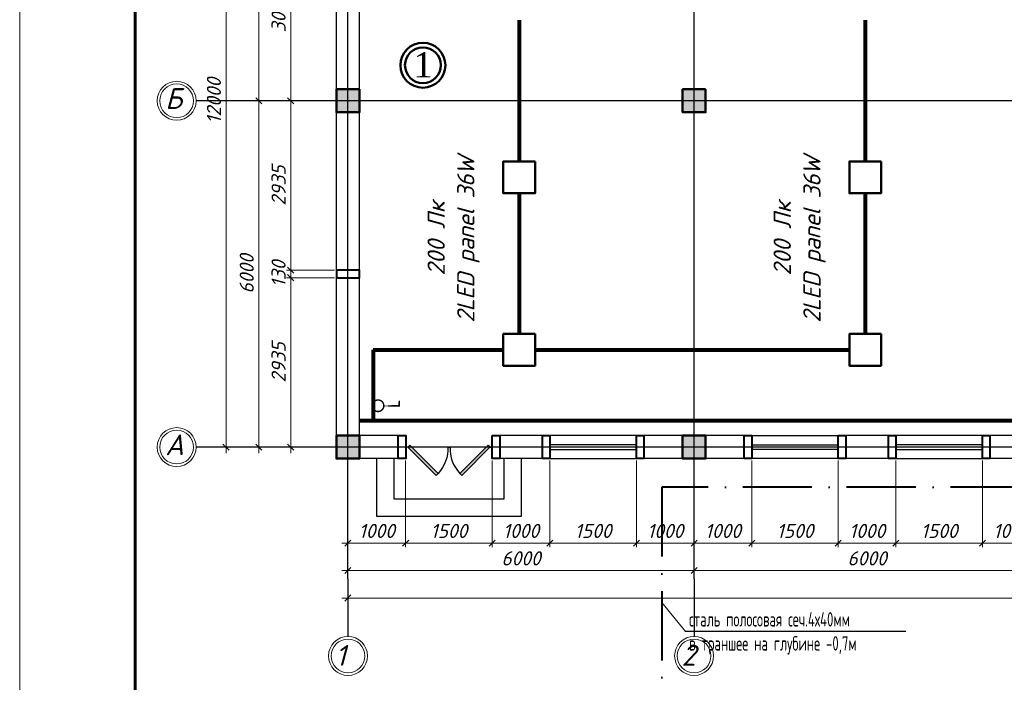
# Model space of a CAD drawing. Header units: millimetres. Extents: x 46223 to 365386, y 255195 to 690246.
# Tile 6 of 12: x 69373 to 86443, y 277208 to 288687. Entities that reach past the tile are written whole.
import ezdxf
from ezdxf.enums import TextEntityAlignment as Align

# ---------------------------------------------------------------- set-up
doc = ezdxf.new("R2010")
doc.units = ezdxf.units.MM
doc.linetypes.add('ACAD_ISO04W100', pattern=[30, 24, -3, 0, -3])
doc.linetypes.add('ACAD_ISO10W100', pattern=[18, 12, -3, 0, -3])
doc.layers.add('kolonn', color=7, linetype='Continuous')
doc.layers.add('os', color=3, linetype='Continuous')
for name, color, linetype, lineweight in [('Стена', 7, 'Continuous', 30), ('текст', 7, 'Continuous', 25), ('Фундамент', 133, 'Continuous', 50), ('Электрика', 1, 'Continuous', 50), ('ЭЛЕКТРООСВЕЩЕНИЕ', 7, 'Continuous', 50), ('ЭТО', 7, 'Continuous', 50)]:
    doc.layers.add(name, color=color, linetype=linetype, lineweight=lineweight)
doc.layers.add('ЭТО ОСвещение', color=255, linetype='Continuous', lineweight=30, plot=False)
doc.styles.add('GOST', font='isocpeur.ttf', dxfattribs={"oblique": 15})
doc.styles.add('GOST 2.304', font='CS_Gost2304.shx', dxfattribs={"oblique": 15})
doc.styles.add('ISOCPEUR', font='isocpeui.ttf')
doc.styles.add('RomanS', font='times.ttf')
doc.styles.add('SPDS', font='spds.shx', dxfattribs={"width": 0.8, "height": 250})
doc.styles.get("Standard").update_dxf_attribs({"font": 'isocpeui.ttf'})
doc.styles.add('ЭТООЖКИ ТОТОШКИ', font='isocpeur.ttf')
doc.dimstyles.new('SHOH 100', dxfattribs={"dimscale": 0.7, "dimtxt": 350, "dimasz": 150, "dimexe": 100, "dimexo": 50, "dimgap": 125, "dimtad": 1, "dimdec": 0, "dimtxsty": 'GOST', "dimblk": 'OBLIQUE', "dimcen": 200, "dimdle": 150, "dimadec": 0, "dimazin": 0, "dimtfac": 1, "dimtdec": 0, "dimtmove": 0, "dimatfit": 3, "dimfxl": 100, "dimlwd": 9, "dimlwe": 9, "dimarcsym": 0})

# ---------------------------------------------------------------- blocks, each defined once
blk = doc.blocks.new('ghsdd')
at = {"ltscale": 50}
h = blk.add_hatch(color=256, dxfattribs=at)
h.paths.add_polyline_path([(0, 200), (-200, 200), (-200, 0), (0, 0)])
h.paths.add_polyline_path([(200, 0), (200, 200), (0, 200), (0, 0)])
h.paths.add_polyline_path([(0, 0), (-200, 0), (-200, -200), (0, -200)])
h.paths.add_polyline_path([(0, 0), (0, -200), (200, -200), (200, 0)])
at = {"lineweight": 0}
for p, q in [((0, -374), (0, 374)), ((-374, 0), (374, 0))]:
    blk.add_line(p, q, dxfattribs=at)
at = {"lineweight": 50, "ltscale": 50}
blk.add_lwpolyline([(200, 200), (200, -200), (-200, -200), (-200, 200), (200, 200)], dxfattribs=at)
blk = doc.blocks.new('jfgjhsdf')
blk.add_hatch(color=1).paths.add_polyline_path([(-593, 731), (-637, 687), (0, 50), (44, 94)])
at = {"color": 1}
for p, q in [((0, 1000), (0, 950)), ((0, 50), (0, 0))]:
    blk.add_line(p, q, dxfattribs=at)
blk.add_lwpolyline([(0, 50), (-637, 687), (-593, 731), (44, 94), (0, 50)], dxfattribs=at)
blk.add_arc((-33, 130), 821, 87.662, 132.9147, dxfattribs=at)
blk = doc.blocks.new('_Oblique')
at = {"color": 0, "linetype": 'ByBlock', "lineweight": -2}
blk.add_line((-0.5, -0.5), (0.5, 0.5), dxfattribs=at)
blk = doc.blocks.new('*D88')
at = {"color": 0, "lineweight": 9, "transparency": 16777216}
for p, q in [((74959, 279145), (81169, 279145)), ((75064, 279243), (75064, 279075)), ((81064, 279243), (81064, 279075))]:
    blk.add_line(p, q, dxfattribs=at)
at = {"layer": 'Defpoints', "color": 0, "transparency": 16777216}
for p in [(75064, 279278), (81064, 279278), (81064, 279145)]:
    blk.add_point(p, dxfattribs=at)
at = {"color": 0, "lineweight": 9, "transparency": 16777216, "xscale": 105, "yscale": 105, "zscale": 105, "rotation": 180}
blk.add_blockref('_Oblique', (75064, 279145), dxfattribs=at)
at = {"color": 0, "lineweight": 9, "transparency": 16777216, "xscale": 105, "yscale": 105, "zscale": 105}
blk.add_blockref('_Oblique', (81064, 279145), dxfattribs=at)
at = {"color": 0, "transparency": 16777216, "insert": (78064, 279355), "char_height": 245, "attachment_point": 5, "style": 'ISOCPEUR'}
blk.add_mtext('6000', dxfattribs=at)
blk = doc.blocks.new('*D89')
at = {"color": 0, "lineweight": 9, "transparency": 16777216}
for p, q in [((87064, 279556), (87064, 279075)), ((80959, 279145), (87169, 279145)), ((81064, 279243), (81064, 279075))]:
    blk.add_line(p, q, dxfattribs=at)
at = {"layer": 'Defpoints', "color": 0, "transparency": 16777216}
for p in [(87064, 279591), (81064, 279278), (87064, 279145)]:
    blk.add_point(p, dxfattribs=at)
at = {"color": 0, "lineweight": 9, "transparency": 16777216, "xscale": 105, "yscale": 105, "zscale": 105, "rotation": 180}
blk.add_blockref('_Oblique', (81064, 279145), dxfattribs=at)
at = {"color": 0, "lineweight": 9, "transparency": 16777216, "xscale": 105, "yscale": 105, "zscale": 105}
blk.add_blockref('_Oblique', (87064, 279145), dxfattribs=at)
at = {"color": 0, "transparency": 16777216, "insert": (84064, 279355), "char_height": 245, "attachment_point": 5, "style": 'ISOCPEUR'}
blk.add_mtext('6000', dxfattribs=at)
blk = doc.blocks.new('*D92')
at = {"color": 0, "lineweight": 9, "transparency": 16777216}
for p, q in [((99169, 278668), (74959, 278668)), ((75064, 278537), (75064, 278738)), ((99064, 278537), (99064, 278738))]:
    blk.add_line(p, q, dxfattribs=at)
at = {"layer": 'Defpoints', "color": 0, "transparency": 16777216}
for p in [(75064, 278668), (75064, 278502), (99064, 278502)]:
    blk.add_point(p, dxfattribs=at)
at = {"color": 0, "lineweight": 9, "transparency": 16777216, "xscale": 105, "yscale": 105, "zscale": 105, "rotation": 180}
blk.add_blockref('_Oblique', (75064, 278668), dxfattribs=at)
at = {"color": 0, "lineweight": 9, "transparency": 16777216, "xscale": 105, "yscale": 105, "zscale": 105}
blk.add_blockref('_Oblique', (99064, 278668), dxfattribs=at)
at = {"color": 0, "transparency": 16777216, "insert": (87064, 278878), "char_height": 245, "attachment_point": 5, "style": 'ISOCPEUR'}
blk.add_mtext('24000', dxfattribs=at)
blk = doc.blocks.new('*D84')
at = {"color": 0, "lineweight": 9, "transparency": 16777216}
for p, q in [((73188, 287283), (73589, 287283)), ((73519, 281178), (73519, 287388)), ((73188, 281283), (73589, 281283))]:
    blk.add_line(p, q, dxfattribs=at)
at = {"layer": 'Defpoints', "color": 0, "transparency": 16777216}
for p in [(73153, 287283), (73519, 287283), (73153, 281283)]:
    blk.add_point(p, dxfattribs=at)
at = {"color": 0, "lineweight": 9, "transparency": 16777216, "xscale": 105, "yscale": 105, "zscale": 105}
for p, rotation in [((73519, 287283), 90), ((73519, 281283), 270)]:
    blk.add_blockref('_Oblique', p, dxfattribs=dict(at, rotation=rotation))
at = {"color": 0, "transparency": 16777216, "insert": (73309, 284283), "char_height": 245, "attachment_point": 5, "rotation": 90, "style": 'ISOCPEUR'}
blk.add_mtext('6000', dxfattribs=at)
blk = doc.blocks.new('*D85')
at = {"color": 0, "lineweight": 9, "transparency": 16777216}
for p, q in [((73792, 293283), (73449, 293283)), ((73519, 287178), (73519, 293388)), ((73188, 287283), (73589, 287283))]:
    blk.add_line(p, q, dxfattribs=at)
at = {"layer": 'Defpoints', "color": 0, "transparency": 16777216}
for p in [(73519, 293283), (73827, 293283), (73153, 287283)]:
    blk.add_point(p, dxfattribs=at)
at = {"color": 0, "lineweight": 9, "transparency": 16777216, "xscale": 105, "yscale": 105, "zscale": 105}
for p, rotation in [((73519, 293283), 90), ((73519, 287283), 270)]:
    blk.add_blockref('_Oblique', p, dxfattribs=dict(at, rotation=rotation))
at = {"color": 0, "transparency": 16777216, "insert": (73309, 290283), "char_height": 245, "attachment_point": 5, "rotation": 90, "style": 'ISOCPEUR'}
blk.add_mtext('6000', dxfattribs=at)
blk = doc.blocks.new('*D86')
at = {"color": 0, "lineweight": 9, "transparency": 16777216}
for p, q in [((72950, 293388), (72950, 281178)), ((72974, 293283), (73020, 293283)), ((72974, 281283), (73020, 281283))]:
    blk.add_line(p, q, dxfattribs=at)
at = {"layer": 'Defpoints', "color": 0, "transparency": 16777216}
for p in [(72939, 293283), (72939, 281283), (72950, 281283)]:
    blk.add_point(p, dxfattribs=at)
at = {"color": 0, "lineweight": 9, "transparency": 16777216, "xscale": 105, "yscale": 105, "zscale": 105}
for p, rotation in [((72950, 293283), 90), ((72950, 281283), 270)]:
    blk.add_blockref('_Oblique', p, dxfattribs=dict(at, rotation=rotation))
at = {"color": 0, "transparency": 16777216, "insert": (72740, 287283), "char_height": 245, "attachment_point": 5, "rotation": 90, "style": 'ISOCPEUR'}
blk.add_mtext('12000', dxfattribs=at)
blk = doc.blocks.new('*D102')
at = {"color": 0, "lineweight": 9, "transparency": 16777216}
for p, q in [((86064, 281048), (86064, 279550)), ((87064, 281048), (87064, 279550)), ((87169, 279620), (85959, 279620))]:
    blk.add_line(p, q, dxfattribs=at)
at = {"layer": 'Defpoints', "color": 0, "transparency": 16777216}
for p in [(86064, 281083), (87064, 281083), (86064, 279620)]:
    blk.add_point(p, dxfattribs=at)
at = {"color": 0, "lineweight": 9, "transparency": 16777216, "xscale": 105, "yscale": 105, "zscale": 105, "rotation": 180}
blk.add_blockref('_Oblique', (86064, 279620), dxfattribs=at)
at = {"color": 0, "lineweight": 9, "transparency": 16777216, "xscale": 105, "yscale": 105, "zscale": 105}
blk.add_blockref('_Oblique', (87064, 279620), dxfattribs=at)
at = {"color": 0, "transparency": 16777216, "insert": (86564, 279830), "char_height": 245, "attachment_point": 5, "style": 'ISOCPEUR'}
blk.add_mtext('1000', dxfattribs=at)
blk = doc.blocks.new('*D103')
at = {"color": 0, "lineweight": 9, "transparency": 16777216}
for p, q in [((84564, 281048), (84564, 279550)), ((86064, 281048), (86064, 279550)), ((86169, 279620), (84459, 279620))]:
    blk.add_line(p, q, dxfattribs=at)
at = {"layer": 'Defpoints', "color": 0, "transparency": 16777216}
for p in [(84564, 281083), (86064, 281083), (84564, 279620)]:
    blk.add_point(p, dxfattribs=at)
at = {"color": 0, "lineweight": 9, "transparency": 16777216, "xscale": 105, "yscale": 105, "zscale": 105, "rotation": 180}
blk.add_blockref('_Oblique', (84564, 279620), dxfattribs=at)
at = {"color": 0, "lineweight": 9, "transparency": 16777216, "xscale": 105, "yscale": 105, "zscale": 105}
blk.add_blockref('_Oblique', (86064, 279620), dxfattribs=at)
at = {"color": 0, "transparency": 16777216, "insert": (85314, 279830), "char_height": 245, "attachment_point": 5, "style": 'ISOCPEUR'}
blk.add_mtext('1500', dxfattribs=at)
blk = doc.blocks.new('*D104')
at = {"color": 0, "lineweight": 9, "transparency": 16777216}
for p, q in [((83564, 281048), (83564, 279550)), ((84564, 281048), (84564, 279550)), ((84669, 279620), (83459, 279620))]:
    blk.add_line(p, q, dxfattribs=at)
at = {"layer": 'Defpoints', "color": 0, "transparency": 16777216}
for p in [(83564, 281083), (84564, 281083), (83564, 279620)]:
    blk.add_point(p, dxfattribs=at)
at = {"color": 0, "lineweight": 9, "transparency": 16777216, "xscale": 105, "yscale": 105, "zscale": 105, "rotation": 180}
blk.add_blockref('_Oblique', (83564, 279620), dxfattribs=at)
at = {"color": 0, "lineweight": 9, "transparency": 16777216, "xscale": 105, "yscale": 105, "zscale": 105}
blk.add_blockref('_Oblique', (84564, 279620), dxfattribs=at)
at = {"color": 0, "transparency": 16777216, "insert": (84064, 279830), "char_height": 245, "attachment_point": 5, "style": 'ISOCPEUR'}
blk.add_mtext('1000', dxfattribs=at)
blk = doc.blocks.new('*D105')
at = {"color": 0, "lineweight": 9, "transparency": 16777216}
for p, q in [((82064, 281048), (82064, 279550)), ((83564, 281048), (83564, 279550)), ((83669, 279620), (81959, 279620))]:
    blk.add_line(p, q, dxfattribs=at)
at = {"layer": 'Defpoints', "color": 0, "transparency": 16777216}
for p in [(82064, 281083), (83564, 281083), (82064, 279620)]:
    blk.add_point(p, dxfattribs=at)
at = {"color": 0, "lineweight": 9, "transparency": 16777216, "xscale": 105, "yscale": 105, "zscale": 105, "rotation": 180}
blk.add_blockref('_Oblique', (82064, 279620), dxfattribs=at)
at = {"color": 0, "lineweight": 9, "transparency": 16777216, "xscale": 105, "yscale": 105, "zscale": 105}
blk.add_blockref('_Oblique', (83564, 279620), dxfattribs=at)
at = {"color": 0, "transparency": 16777216, "insert": (82814, 279830), "char_height": 245, "attachment_point": 5, "style": 'ISOCPEUR'}
blk.add_mtext('1500', dxfattribs=at)
blk = doc.blocks.new('*D106')
at = {"color": 0, "lineweight": 9, "transparency": 16777216}
for p, q in [((81064, 281048), (81064, 279550)), ((82064, 281048), (82064, 279550)), ((82169, 279620), (80959, 279620))]:
    blk.add_line(p, q, dxfattribs=at)
at = {"layer": 'Defpoints', "color": 0, "transparency": 16777216}
for p in [(81064, 281083), (82064, 281083), (81064, 279620)]:
    blk.add_point(p, dxfattribs=at)
at = {"color": 0, "lineweight": 9, "transparency": 16777216, "xscale": 105, "yscale": 105, "zscale": 105, "rotation": 180}
blk.add_blockref('_Oblique', (81064, 279620), dxfattribs=at)
at = {"color": 0, "lineweight": 9, "transparency": 16777216, "xscale": 105, "yscale": 105, "zscale": 105}
blk.add_blockref('_Oblique', (82064, 279620), dxfattribs=at)
at = {"color": 0, "transparency": 16777216, "insert": (81564, 279830), "char_height": 245, "attachment_point": 5, "style": 'ISOCPEUR'}
blk.add_mtext('1000', dxfattribs=at)
blk = doc.blocks.new('*D107')
at = {"color": 0, "lineweight": 9, "transparency": 16777216}
for p, q in [((80064, 281048), (80064, 279550)), ((81064, 281048), (81064, 279550)), ((81169, 279620), (79959, 279620))]:
    blk.add_line(p, q, dxfattribs=at)
at = {"layer": 'Defpoints', "color": 0, "transparency": 16777216}
for p in [(80064, 281083), (81064, 281083), (80064, 279620)]:
    blk.add_point(p, dxfattribs=at)
at = {"color": 0, "lineweight": 9, "transparency": 16777216, "xscale": 105, "yscale": 105, "zscale": 105, "rotation": 180}
blk.add_blockref('_Oblique', (80064, 279620), dxfattribs=at)
at = {"color": 0, "lineweight": 9, "transparency": 16777216, "xscale": 105, "yscale": 105, "zscale": 105}
blk.add_blockref('_Oblique', (81064, 279620), dxfattribs=at)
at = {"color": 0, "transparency": 16777216, "insert": (80564, 279830), "char_height": 245, "attachment_point": 5, "style": 'ISOCPEUR'}
blk.add_mtext('1000', dxfattribs=at)
blk = doc.blocks.new('*D108')
at = {"color": 0, "lineweight": 9, "transparency": 16777216}
for p, q in [((78564, 281048), (78564, 279550)), ((80064, 281048), (80064, 279550)), ((80169, 279620), (78459, 279620))]:
    blk.add_line(p, q, dxfattribs=at)
at = {"layer": 'Defpoints', "color": 0, "transparency": 16777216}
for p in [(78564, 281083), (80064, 281083), (78564, 279620)]:
    blk.add_point(p, dxfattribs=at)
at = {"color": 0, "lineweight": 9, "transparency": 16777216, "xscale": 105, "yscale": 105, "zscale": 105, "rotation": 180}
blk.add_blockref('_Oblique', (78564, 279620), dxfattribs=at)
at = {"color": 0, "lineweight": 9, "transparency": 16777216, "xscale": 105, "yscale": 105, "zscale": 105}
blk.add_blockref('_Oblique', (80064, 279620), dxfattribs=at)
at = {"color": 0, "transparency": 16777216, "insert": (79314, 279830), "char_height": 245, "attachment_point": 5, "style": 'ISOCPEUR'}
blk.add_mtext('1500', dxfattribs=at)
blk = doc.blocks.new('*D109')
at = {"color": 0, "lineweight": 9, "transparency": 16777216}
for p, q in [((77564, 281048), (77564, 279550)), ((78564, 281048), (78564, 279550)), ((78669, 279620), (77459, 279620))]:
    blk.add_line(p, q, dxfattribs=at)
at = {"layer": 'Defpoints', "color": 0, "transparency": 16777216}
for p in [(77564, 281083), (78564, 281083), (77564, 279620)]:
    blk.add_point(p, dxfattribs=at)
at = {"color": 0, "lineweight": 9, "transparency": 16777216, "xscale": 105, "yscale": 105, "zscale": 105, "rotation": 180}
blk.add_blockref('_Oblique', (77564, 279620), dxfattribs=at)
at = {"color": 0, "lineweight": 9, "transparency": 16777216, "xscale": 105, "yscale": 105, "zscale": 105}
blk.add_blockref('_Oblique', (78564, 279620), dxfattribs=at)
at = {"color": 0, "transparency": 16777216, "insert": (78064, 279830), "char_height": 245, "attachment_point": 5, "style": 'ISOCPEUR'}
blk.add_mtext('1000', dxfattribs=at)
blk = doc.blocks.new('*D110')
at = {"color": 0, "lineweight": 9, "transparency": 16777216}
for p, q in [((76064, 281048), (76064, 279550)), ((77564, 281048), (77564, 279550)), ((77669, 279620), (75959, 279620))]:
    blk.add_line(p, q, dxfattribs=at)
at = {"layer": 'Defpoints', "color": 0, "transparency": 16777216}
for p in [(76064, 281083), (77564, 281083), (76064, 279620)]:
    blk.add_point(p, dxfattribs=at)
at = {"color": 0, "lineweight": 9, "transparency": 16777216, "xscale": 105, "yscale": 105, "zscale": 105, "rotation": 180}
blk.add_blockref('_Oblique', (76064, 279620), dxfattribs=at)
at = {"color": 0, "lineweight": 9, "transparency": 16777216, "xscale": 105, "yscale": 105, "zscale": 105}
blk.add_blockref('_Oblique', (77564, 279620), dxfattribs=at)
at = {"color": 0, "transparency": 16777216, "insert": (76814, 279830), "char_height": 245, "attachment_point": 5, "style": 'ISOCPEUR'}
blk.add_mtext('1500', dxfattribs=at)
blk = doc.blocks.new('*D111')
at = {"color": 0, "lineweight": 9, "transparency": 16777216}
for p, q in [((75064, 281048), (75064, 279550)), ((76064, 281048), (76064, 279550)), ((76169, 279620), (74959, 279620))]:
    blk.add_line(p, q, dxfattribs=at)
at = {"layer": 'Defpoints', "color": 0, "transparency": 16777216}
for p in [(75064, 281083), (76064, 281083), (75064, 279620)]:
    blk.add_point(p, dxfattribs=at)
at = {"color": 0, "lineweight": 9, "transparency": 16777216, "xscale": 105, "yscale": 105, "zscale": 105, "rotation": 180}
blk.add_blockref('_Oblique', (75064, 279620), dxfattribs=at)
at = {"color": 0, "lineweight": 9, "transparency": 16777216, "xscale": 105, "yscale": 105, "zscale": 105}
blk.add_blockref('_Oblique', (76064, 279620), dxfattribs=at)
at = {"color": 0, "transparency": 16777216, "insert": (75564, 279830), "char_height": 245, "attachment_point": 5, "style": 'ISOCPEUR'}
blk.add_mtext('1000', dxfattribs=at)
blk = doc.blocks.new('*U83')
at = {"color": 0, "linetype": 'Continuous', "lineweight": -2}
blk.add_lwpolyline([(-594, 0), (0, 0), (0, 420), (-594, 420), (-594, 0)], dxfattribs=at)
at = {"color": 13, "linetype": 'Continuous', "lineweight": 60}
blk.add_lwpolyline([(-574, 5), (-5, 5), (-5, 415), (-574, 415), (-574, 5)], dxfattribs=at)
at = {"color": 0, "linetype": 'Continuous', "lineweight": -2, "style": 'GOST 2.304', "oblique": 15}
for tag, p in [('ДАТА_С7', (-584.8, 275.6)), ('ДАТА_С8', (-579.8, 275.6)), ('ДАТА_С9', (-574.8, 275.6)), ('ФАМИЛИЯ_С7', (-584.8, 240.6)), ('ФАМИЛИЯ_С8', (-579.8, 240.6)), ('ФАМИЛИЯ_С9', (-574.8, 240.6)), ('ДОЛЖНОСТЬ_С7', (-584.8, 220.6)), ('ДОЛЖНОСТЬ_С8', (-579.8, 220.6)), ('ДОЛЖНОСТЬ_С9', (-574.8, 220.6)), ('ДАТА_С4', (-584.8, 210.6)), ('ДАТА_С5', (-579.8, 210.6)), ('ДАТА_С6', (-574.8, 210.6)), ('ФАМИЛИЯ_С4', (-584.8, 175.6)), ('ФАМИЛИЯ_С5', (-579.8, 175.6)), ('ФАМИЛИЯ_С6', (-574.8, 175.6)), ('ДОЛЖНОСТЬ_С4', (-584.8, 155.6)), ('ДОЛЖНОСТЬ_С5', (-579.8, 155.6)), ('ДОЛЖНОСТЬ_С6', (-574.8, 155.6)), ('ДАТА_С1', (-584.8, 145.6)), ('ДАТА_С2', (-579.8, 145.6)), ('ДАТА_С3', (-574.8, 145.6)), ('ФАМИЛИЯ_С1', (-584.8, 110.6)), ('ФАМИЛИЯ_С2', (-579.8, 110.6)), ('ФАМИЛИЯ_С3', (-574.8, 110.6)), ('ДОЛЖНОСТЬ_С1', (-584.8, 90.6)), ('ДОЛЖНОСТЬ_С2', (-579.8, 90.6)), ('ДОЛЖНОСТЬ_С3', (-574.8, 90.6))]:
    blk.add_attdef(tag, p, '', height=2.5, rotation=90, dxfattribs=at)
for tag, p in [('ИЗМЕНЕНИЕ4', (-185, 55.95)), ('УЧАСТОК4', (-175, 55.95)), ('ЛИСТ4', (-165, 55.95)), ('ДОК4', (-155, 55.95)), ('ИЗМЕНЕНИЕ3', (-185, 50.95)), ('УЧАСТОК3', (-175, 50.95)), ('ЛИСТ3', (-165, 50.95)), ('ДОК3', (-155, 50.95)), ('ИЗМЕНЕНИЕ2', (-185, 45.95)), ('УЧАСТОК2', (-175, 45.95)), ('ЛИСТ2', (-165, 45.95)), ('ДОК2', (-155, 45.95)), ('НАИМЕНОВАНИЕ1', (-66.57, 45.54)), ('ИЗМЕНЕНИЕ1', (-185, 40.95)), ('УЧАСТОК1', (-175, 40.95)), ('ЛИСТ1', (-165, 40.95)), ('ДОК1', (-155, 40.95)), ('НАИМЕНОВАНИЕ2', (-66.57, 41.18)), ('НАИМЕНОВАНИЕ3', (-66.57, 36.94)), ('СООРУЖЕНИЕ1', (-89.86, 30.35)), ('СООРУЖЕНИЕ2', (-89.86, 25.99)), ('СООРУЖЕНИЕ3', (-89.86, 21.75)), ('НАИМЕНОВАНИЕ_ЛИСТА1', (-90.36, 15.32)), ('НАИМЕНОВАНИЕ_ЛИСТА2', (-90.36, 10.97)), ('НАИМЕНОВАНИЕ_ЛИСТА3', (-90.36, 6.72))]:
    blk.add_attdef(tag, text='', height=2.5, dxfattribs=at).set_placement(p, align=Align.CENTER)
at = {"color": 0, "linetype": 'Continuous', "lineweight": -2, "style": 'GOST 2.304', "oblique": 15, "flags": 8}
for tag, p in [('ДАТА10', (-130.07, 55.83)), ('ДАТА9', (-130.07, 50.83)), ('ДАТА8', (-130.07, 45.83)), ('ДАТА7', (-130.07, 40.83)), ('ДАТА6', (-130.07, 30.83)), ('ДАТА5', (-130.07, 25.83)), ('ДАТА4', (-130.07, 20.83)), ('ДАТА3', (-130.07, 15.83)), ('ДАТА2', (-130.07, 10.83)), ('ДАТА1', (-130.07, 5.83))]:
    blk.add_attdef(tag, text='', height=2.5, dxfattribs=at).set_placement(p, align=Align.CENTER)
at = {"color": 0, "linetype": 'Continuous', "lineweight": -2, "style": 'GOST 2.304', "oblique": 15}
blk.add_attdef('!ШИФР', text='', height=5, dxfattribs=at).set_placement((-60.29, 52.75), align=Align.RIGHT)
for tag, p, height in [('!РАЗДЕЛ', (-60.07, 52.75), 5), ('ДОЛЖНОСТЬ6', (-188.95, 30.95), 2.5), ('ФАМИЛИЯ6', (-168.95, 30.95), 2.5), ('ДОЛЖНОСТЬ5', (-188.95, 25.95), 2.5), ('ФАМИЛИЯ5', (-168.95, 25.95), 2.5), ('ДОЛЖНОСТЬ4', (-188.95, 20.95), 2.5), ('ФАМИЛИЯ4', (-168.95, 20.95), 2.5), ('ДОЛЖНОСТЬ3', (-188.95, 15.95), 2.5), ('ФАМИЛИЯ3', (-168.95, 15.95), 2.5), ('ДОЛЖНОСТЬ2', (-188.95, 10.95), 2.5), ('ФАМИЛИЯ2', (-168.95, 10.95), 2.5), ('ДОЛЖНОСТЬ1', (-188.95, 5.95), 2.5), ('ФАМИЛИЯ1', (-168.95, 5.95), 2.5)]:
    blk.add_attdef(tag, p, '', height=height, dxfattribs=at)
for tag, p in [('!СТАДИЯ', (-47.46, 25)), ('!НОМЕР', (-32.5, 25)), ('КОЛИЧЕСТВО_ЛИСТОВ', (-15, 25)), ('КОЛИЧЕСТВО_ЛИСТОВ', (-19.29, 13.01))]:
    blk.add_attdef(tag, text='', height=2.5, dxfattribs=at).set_placement(p, align=Align.MIDDLE_CENTER)
at = {"color": 0, "linetype": 'Continuous', "lineweight": -2, "style": 'GOST 2.304', "oblique": 15, "flags": 8}
blk.add_attdef('!ФОРМАТ', (-19.5, 1.25), '', height=2.5, dxfattribs=at)
blk = doc.blocks.new('*D132')
at = {"color": 0, "lineweight": 9, "transparency": 16777216}
for p, q in [((74829, 284218), (74001, 284218)), ((74071, 281178), (74071, 284323)), ((74829, 281283), (74001, 281283))]:
    blk.add_line(p, q, dxfattribs=at)
at = {"layer": 'Defpoints', "color": 0, "transparency": 16777216}
for p in [(74071, 284218), (74864, 284218), (74864, 281283)]:
    blk.add_point(p, dxfattribs=at)
at = {"color": 0, "lineweight": 9, "transparency": 16777216, "xscale": 105, "yscale": 105, "zscale": 105}
for p, rotation in [((74071, 284218), 90), ((74071, 281283), 270)]:
    blk.add_blockref('_Oblique', p, dxfattribs=dict(at, rotation=rotation))
at = {"color": 0, "transparency": 16777216, "insert": (73861, 282750), "char_height": 245, "attachment_point": 5, "rotation": 90, "style": 'ISOCPEUR'}
blk.add_mtext('2935', dxfattribs=at)
blk = doc.blocks.new('*D133')
at = {"color": 0, "lineweight": 9, "transparency": 16777216}
for p, q in [((74071, 284348), (74071, 284453)), ((74829, 284348), (74001, 284348)), ((74829, 284218), (74001, 284218)), ((74071, 284218), (74071, 284348)), ((74071, 284218), (74071, 284113))]:
    blk.add_line(p, q, dxfattribs=at)
at = {"layer": 'Defpoints', "color": 0, "transparency": 16777216}
for p in [(74071, 284348), (74864, 284348), (74864, 284218)]:
    blk.add_point(p, dxfattribs=at)
at = {"color": 0, "lineweight": 9, "transparency": 16777216, "xscale": 105, "yscale": 105, "zscale": 105}
for p, rotation in [((74071, 284348), 270), ((74071, 284218), 90)]:
    blk.add_blockref('_Oblique', p, dxfattribs=dict(at, rotation=rotation))
at = {"color": 0, "transparency": 16777216, "insert": (73861, 284283), "char_height": 245, "attachment_point": 5, "rotation": 90, "style": 'ISOCPEUR'}
blk.add_mtext('130', dxfattribs=at)
blk = doc.blocks.new('*D134')
at = {"color": 0, "lineweight": 9, "transparency": 16777216}
for p, q in [((74829, 287283), (74001, 287283)), ((74071, 284243), (74071, 287388)), ((74829, 284348), (74001, 284348))]:
    blk.add_line(p, q, dxfattribs=at)
at = {"layer": 'Defpoints', "color": 0, "transparency": 16777216}
for p in [(74071, 287283), (74864, 287283), (74864, 284348)]:
    blk.add_point(p, dxfattribs=at)
at = {"color": 0, "lineweight": 9, "transparency": 16777216, "xscale": 105, "yscale": 105, "zscale": 105}
for p, rotation in [((74071, 287283), 90), ((74071, 284348), 270)]:
    blk.add_blockref('_Oblique', p, dxfattribs=dict(at, rotation=rotation))
at = {"color": 0, "transparency": 16777216, "insert": (73861, 285815), "char_height": 245, "attachment_point": 5, "rotation": 90, "style": 'ISOCPEUR'}
blk.add_mtext('2935', dxfattribs=at)
blk = doc.blocks.new('*D135')
at = {"color": 0, "lineweight": 9, "transparency": 16777216}
for p, q in [((74071, 287178), (74071, 290453)), ((74829, 290348), (74001, 290348)), ((74829, 287283), (74001, 287283))]:
    blk.add_line(p, q, dxfattribs=at)
at = {"layer": 'Defpoints', "color": 0, "transparency": 16777216}
for p in [(74071, 290348), (74864, 290348), (74864, 287283)]:
    blk.add_point(p, dxfattribs=at)
at = {"color": 0, "lineweight": 9, "transparency": 16777216, "xscale": 105, "yscale": 105, "zscale": 105}
for p, rotation in [((74071, 290348), 90), ((74071, 287283), 270)]:
    blk.add_blockref('_Oblique', p, dxfattribs=dict(at, rotation=rotation))
at = {"color": 0, "transparency": 16777216, "insert": (73861, 288815), "char_height": 245, "attachment_point": 5, "rotation": 90, "style": 'ISOCPEUR'}
blk.add_mtext('3065', dxfattribs=at)

msp = doc.modelspace()

# ---------------------------------------------------------------- linework, layer by layer
at = {"lineweight": 30}
for p, q in [((76064.4, 281482.6), (76064.4, 281082.6)), ((76064.4, 281482.6), (76064.4, 281082.6)), ((77564.4, 281482.6), (77564.4, 281082.6)), ((77564.4, 281482.6), (77564.4, 281082.6)), ((78564.4, 281482.6), (78564.4, 281082.6)), ((78564.4, 281482.6), (78564.4, 281082.6)), ((80064.4, 281482.6), (80064.4, 281082.6)), ((80064.4, 281482.6), (80064.4, 281082.6)), ((82064.4, 281482.6), (82064.4, 281082.6)), ((82064.4, 281482.6), (82064.4, 281082.6)), ((83564.4, 281482.6), (83564.4, 281082.6)), ((83564.4, 281482.6), (83564.4, 281082.6)), ((84564.4, 281482.6), (84564.4, 281082.6)), ((86064.4, 281482.6), (86064.4, 281082.6))]:
    msp.add_line(p, q, dxfattribs=at)
at = {"color": 1}
for p, q in [((80064.4, 281482.6), (78564.4, 281482.6)), ((82064.4, 281482.6), (83564.4, 281482.6)), ((86064.4, 281482.6), (84564.4, 281482.6)), ((80064.4, 281322.6), (78564.4, 281322.6)), ((82064.4, 281322.6), (83564.4, 281322.6)), ((86064.4, 281322.6), (84564.4, 281322.6)), ((78564.4, 281242.6), (80064.4, 281242.6)), ((83564.4, 281242.6), (82064.4, 281242.6)), ((84564.4, 281242.6), (86064.4, 281242.6)), ((78564.4, 281082.6), (80064.4, 281082.6)), ((83564.4, 281082.6), (82064.4, 281082.6)), ((84564.4, 281082.6), (86064.4, 281082.6))]:
    msp.add_line(p, q, dxfattribs=at)
at = {"lineweight": 30}
for points in [[(76064.4, 281082.6), (74864.4, 281082.6), (74864.4, 293482.6), (76064.4, 293482.6)], [(76064.4, 281482.6), (75264.4, 281482.6), (75264.4, 293082.6), (76064.4, 293082.6)], [(78564.4, 281482.6), (77564.4, 281482.6)], [(82064.4, 281482.6), (80064.4, 281482.6)], [(84564.4, 281482.6), (83564.4, 281482.6)], [(88064.4, 281482.6), (86064.4, 281482.6)], [(78564.4, 281082.6), (77564.4, 281082.6)], [(82064.4, 281082.6), (80064.4, 281082.6)], [(84564.4, 281082.6), (83564.4, 281082.6)], [(88064.4, 281082.6), (86064.4, 281082.6)]]:
    msp.add_lwpolyline(points, dxfattribs=at)
at = {"color": 0, "lineweight": 25, "const_width": 25}
msp.add_lwpolyline([(75485.8, 282000, 1), (75685.8, 281998), (75951.9, 281998.4), (75952.8, 282089.1), (75952, 282009.8), (75951.8, 281995.4), (75685.8, 281998, 1), (75485.8, 282000, 1.4460886)], format="xyb", dxfattribs=at)
at = {"color": 7}
msp.add_lwpolyline([(78064.4, 281082.6), (78064.4, 280082.6), (75564.4, 280082.6), (75564.4, 281082.6)], dxfattribs=at)
msp.add_lwpolyline([(77764.4, 281082.6), (77764.4, 280382.6), (75864.4, 280382.6), (75864.4, 281082.6)])
at = {"color": 1, "lineweight": 50}
for radius in [390, 310]:
    msp.add_circle((76362.6, 287898.1), radius, dxfattribs=at)
at = {"layer": 'os', "color": 3, "linetype": 'ACAD_ISO04W100', "ltscale": 0.5}
for p, q in [((75064.4, 279002.1), (75064.4, 294851)), ((81064.4, 279002.1), (81064.4, 294851)), ((100786.1, 287282.6), (73430.7, 287282.6)), ((100786.1, 281282.6), (73430.7, 281282.6))]:
    msp.add_line(p, q, dxfattribs=at)
at = {"layer": 'os', "color": 0}
for p, q in [((73430.7, 287282.6), (72430.7, 287282.6)), ((73430.7, 281282.6), (72430.7, 281282.6)), ((75064.4, 279002.1), (75064.4, 278002.1)), ((81064.4, 279002.1), (81064.4, 278002.1))]:
    msp.add_line(p, q, dxfattribs=at)
at = {"layer": 'os', "color": 0, "lineweight": 0}
for centre, radius in [((72093.2, 287282.6), 337.5), ((72093.2, 287282.6), 292.5), ((72093.2, 281282.6), 337.5), ((72093.2, 281282.6), 292.5), ((75064.4, 277664.6), 337.5), ((75064.4, 277664.6), 292.5), ((81064.4, 277664.6), 337.5), ((81064.4, 277664.6), 292.5)]:
    msp.add_circle(centre, radius, dxfattribs=at)
at = {"layer": 'Стена', "lineweight": 40, "ltscale": 15}
for points in [[(74864.4, 284347.5), (74864.4, 284217.5), (75264.4, 284217.5), (75264.4, 284347.5)], [(75934.4, 281482.6), (76064.4, 281482.6), (76064.4, 281082.6), (75934.4, 281082.6)], [(77564.4, 281482.6), (77694.4, 281482.6), (77694.4, 281082.6), (77564.4, 281082.6)], [(78434.4, 281482.6), (78564.4, 281482.6), (78564.4, 281082.6), (78434.4, 281082.6)], [(80064.4, 281482.6), (80194.4, 281482.6), (80194.4, 281082.6), (80064.4, 281082.6)], [(81934.4, 281482.6), (82064.4, 281482.6), (82064.4, 281082.6), (81934.4, 281082.6)], [(83564.4, 281482.6), (83694.4, 281482.6), (83694.4, 281082.6), (83564.4, 281082.6)], [(84434.4, 281482.6), (84564.4, 281482.6), (84564.4, 281082.6), (84434.4, 281082.6)], [(86064.4, 281482.6), (86194.4, 281482.6), (86194.4, 281082.6), (86064.4, 281082.6)]]:
    msp.add_lwpolyline(points, close=True, dxfattribs=at)
at = {"layer": 'Фундамент', "color": 0, "lineweight": 20, "ltscale": 0.2}
msp.add_line((80916, 278087.3), (80507, 278588), dxfattribs=at)
at = {"layer": 'Электрика', "color": 2, "linetype": 'ACAD_ISO10W100', "lineweight": 40, "ltscale": 100}
msp.add_lwpolyline([(88507, 280588), (80507, 280588), (80507, 276588), (88507, 276588)], close=True, dxfattribs=at)
at = {"layer": 'ЭЛЕКТРООСВЕЩЕНИЕ', "color": 7, "lineweight": -3}
msp.add_line((84737.9, 278087.3), (80916, 278087.3), dxfattribs=at)
at = {"layer": 'ЭТО', "color": 11}
for points in [[(78306.5, 286231.9), (77756.5, 286231.9), (77756.5, 285681.9), (78306.5, 285681.9)], [(84306.5, 286231.9), (83756.5, 286231.9), (83756.5, 285681.9), (84306.5, 285681.9)], [(78306.5, 283242.7), (77756.5, 283242.7), (77756.5, 282692.7), (78306.5, 282692.7)], [(84306.5, 283242.7), (83756.5, 283242.7), (83756.5, 282692.7), (84306.5, 282692.7)]]:
    msp.add_lwpolyline(points, close=True, dxfattribs=at)
at = {"layer": 'ЭТО ОСвещение', "color": 3, "lineweight": 80}
for p, q in [((78031.5, 288681.9), (78031.5, 286231.9)), ((84031.5, 288681.9), (84031.5, 286231.9)), ((78031.5, 285681.9), (78031.5, 283231.9)), ((84031.5, 285681.9), (84031.5, 283231.9)), ((75499.5, 282967.7), (75499.5, 281744.9)), ((75499.5, 282967.7), (77756.5, 282967.7)), ((78306.5, 282967.7), (83756.5, 282967.7)), ((75264.4, 281744.9), (98864.4, 281744.9))]:
    msp.add_line(p, q, dxfattribs=at)

# ---------------------------------------------------------------- block references
at = {"color": 0, "lineweight": 13, "xscale": 100, "yscale": 100, "zscale": 100}
msp.add_blockref('*U83', (128772.9, 255195.5), dxfattribs=at)
at = {"yscale": 0.769230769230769, "zscale": 0.769230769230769}
for p, xscale, rotation in [((76064.4, 281282.6), -0.769230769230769, 270), ((77564.4, 281282.6), 0.769230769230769, 90)]:
    msp.add_blockref('jfgjhsdf', p, dxfattribs=dict(at, xscale=xscale, rotation=rotation))
at = {"layer": 'kolonn'}
for p in [(75064.4, 287282.6), (81064.4, 287282.6), (75064.4, 281282.6), (81064.4, 281282.6)]:
    msp.add_blockref('ghsdd', p, dxfattribs=at)

# ---------------------------------------------------------------- texts
at = {"color": 1, "style": 'RomanS'}
msp.add_text('1', height=440, dxfattribs=at).set_placement((76199.4, 287686.3))
at = {"ltscale": 50}
for s, p in [('Б', (71895.1, 287142.4)), ('А', (71895.1, 281142.4)), ('1', (74848, 277494.4)), ('2', (80848, 277494.4))]:
    msp.add_text(s, height=360, dxfattribs=at).set_placement(p)
at = {"layer": 'текст', "color": 7, "lineweight": 30, "ltscale": 50, "insert": (80976.4, 278264.5), "char_height": 250, "width": 7000, "attachment_point": 4, "style": 'SPDS'}
msp.add_mtext('\\Pсталь полосовая сеч.4х40мм\\Pв траншее на глубине -0,7м', dxfattribs=at)
at = {"layer": 'ЭТО', "color": 1, "char_height": 300, "attachment_point": 1, "rotation": 90, "style": 'ЭТООЖКИ ТОТОШКИ'}
for s, insert, width in [('\\A1;{\\fISOCPEUR|b0|i1|c204|p34;\\T0.95;2LED panel 36W}', (76957.3, 283437.7), 3449.536), ('\\A1;{\\fISOCPEUR|b0|i1|c204|p34;\\T0.95;2LED panel 36W}', (82957.3, 283437.7), 3449.536), ('\\A1;{\\fISOCPEUR|b0|i1|c204|p34;200 Лк}', (76443.1, 284253.6), 1350.976), ('\\A1;{\\fISOCPEUR|b0|i1|c204|p34;200 Лк}', (82443.1, 284253.6), 1350.976)]:
    msp.add_mtext(s, dxfattribs=dict(at, insert=insert, width=width))

# ---------------------------------------------------------------- dimensions: what is measured, and where the dimension line sits
at = {"color": 7}
for base, p1, p2, picture, middle in [((72950, 281282.6), (72938.9, 293282.6), (72938.9, 281282.6), '*D86', (72740, 287282.6)), ((73518.8, 293282.6), (73153.2, 287282.6), (73827.3, 293282.6), '*D85', (73308.8, 290282.6)), ((74071, 290347.5), (74864.4, 287282.6), (74864.4, 290347.5), '*D135', (73861, 288815.1)), ((73518.8, 287282.6), (73153.2, 281282.6), (73153.2, 287282.6), '*D84', (73308.8, 284282.6)), ((74071, 287282.6), (74864.4, 284347.5), (74864.4, 287282.6), '*D134', (73861, 285815.1)), ((74071, 284217.5), (74864.4, 281282.6), (74864.4, 284217.5), '*D132', (73861, 282750.1))]:
    dim = msp.add_linear_dim(base=base, p1=p1, p2=p2, angle=90, dimstyle='SHOH 100', override={"dimtxsty": 'ISOCPEUR'}, dxfattribs=at)
    dim.commit()
    dim.dimension.update_dxf_attribs({"geometry": picture, "text_midpoint": middle})
dim = msp.add_linear_dim(base=(74071, 284347.5), p1=(74864.4, 284217.5), p2=(74864.4, 284347.5), angle=90, dimstyle='SHOH 100', override={"dimtxsty": 'ISOCPEUR'}, dxfattribs=at)
dim.commit()
dim.dimension.update_dxf_attribs({"geometry": '*D133', "text_midpoint": (74071, 284282.5), "dimtype": 160})
for base, p1, p2, picture, middle in [((75064.4, 279620.4), (76064.4, 281082.6), (75064.4, 281082.6), '*D111', (75564.4, 279830.4)), ((76064.4, 279620.4), (77564.4, 281082.6), (76064.4, 281082.6), '*D110', (76814.4, 279830.4)), ((77564.4, 279620.4), (78564.4, 281082.6), (77564.4, 281082.6), '*D109', (78064.4, 279830.4)), ((78564.4, 279620.4), (80064.4, 281082.6), (78564.4, 281082.6), '*D108', (79314.4, 279830.4)), ((80064.4, 279620.4), (81064.4, 281082.6), (80064.4, 281082.6), '*D107', (80564.4, 279830.4)), ((81064.4, 279620.4), (82064.4, 281082.6), (81064.4, 281082.6), '*D106', (81564.4, 279830.4)), ((82064.4, 279620.4), (83564.4, 281082.6), (82064.4, 281082.6), '*D105', (82814.4, 279830.4)), ((83564.4, 279620.4), (84564.4, 281082.6), (83564.4, 281082.6), '*D104', (84064.4, 279830.4)), ((84564.4, 279620.4), (86064.4, 281082.6), (84564.4, 281082.6), '*D103', (85314.4, 279830.4)), ((86064.4, 279620.4), (87064.4, 281082.6), (86064.4, 281082.6), '*D102', (86564.4, 279830.4)), ((81064.4, 279145.3), (75064.4, 279278.1), (81064.4, 279278.1), '*D88', (78064.4, 279355.3)), ((87064.4, 279145.3), (81064.4, 279278.1), (87064.4, 279590.9), '*D89', (84064.4, 279355.3)), ((75064.4, 278668), (99064.4, 278502.1), (75064.4, 278502.1), '*D92', (87064.4, 278878))]:
    dim = msp.add_linear_dim(base=base, p1=p1, p2=p2, dimstyle='SHOH 100', override={"dimtxsty": 'ISOCPEUR'}, dxfattribs=at)
    dim.commit()
    dim.dimension.update_dxf_attribs({"geometry": picture, "text_midpoint": middle})

doc.saveas('drawing.dxf')
